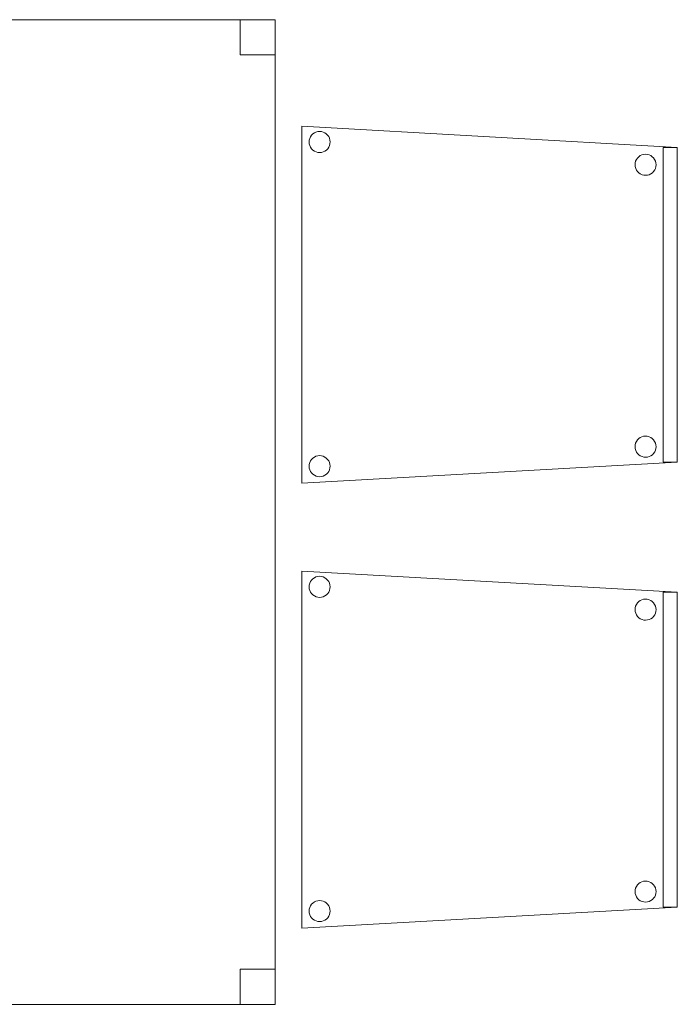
# Model space of a CAD drawing. Header units: metres. Extents: x 391.1 to 427.5, y 12.8 to 28.4.
# Tile 15 of 32: x 401.1 to 402.1, y 18.7 to 20.1. Entities that reach past the tile are written whole.
import ezdxf

# ---------------------------------------------------------------- set-up
doc = ezdxf.new("R2010")
doc.units = ezdxf.units.M
doc.layers.add('02_MOBILIARIO', color=7, linetype='Continuous', lineweight=18)
doc.layers.add('A-DETL-____-MBND', color=7, linetype='Continuous', lineweight=18)

# ---------------------------------------------------------------- blocks, each defined once
blk = doc.blocks.new('Family - Taula 140X80_PA-152044-03_ELEC_P0A')
at = {"layer": 'A-DETL-____-MBND', "color": 253, "true_color": 0xaaaaaa}
for p, q in [((0, 1.3969), (0.7, 1.3969)), ((0, 0), (0, 1.3969)), ((0.7, 1.3969), (0, 1.3969)), ((0, 1.3969), (0, 0)), ((0, 1.3969), (0.05, 1.3969)), ((0, 1.3469), (0, 1.3969)), ((0.05, 1.3969), (0, 1.3969)), ((0, 1.3969), (0, 1.3469)), ((0.05, 1.3969), (0.05, 1.3469)), ((0.05, 1.3469), (0.05, 1.3969)), ((0.65, 1.3969), (0.7, 1.3969)), ((0.65, 1.3469), (0.65, 1.3969)), ((0.7, 1.3969), (0.65, 1.3969)), ((0.65, 1.3969), (0.65, 1.3469)), ((0.7, 1.3969), (0.7, 0)), ((0.7, 0), (0.7, 1.3969)), ((0.7, 1.3969), (0.7, 1.3469)), ((0.7, 1.3469), (0.7, 1.3969)), ((0.05, 1.3469), (0, 1.3469)), ((0, 1.3469), (0.05, 1.3469)), ((0.7, 1.3469), (0.65, 1.3469)), ((0.65, 1.3469), (0.7, 1.3469)), ((0, 0.05), (0.05, 0.05)), ((0, 0), (0, 0.05)), ((0.05, 0.05), (0, 0.05)), ((0, 0.05), (0, 0)), ((0.05, 0.05), (0.05, 0)), ((0.05, 0), (0.05, 0.05)), ((0.65, 0.05), (0.7, 0.05)), ((0.65, 0), (0.65, 0.05)), ((0.7, 0.05), (0.65, 0.05)), ((0.65, 0.05), (0.65, 0)), ((0.7, 0.05), (0.7, 0)), ((0.7, 0), (0.7, 0.05)), ((0.7, 0), (0, 0)), ((0, 0), (0.7, 0)), ((0.05, 0), (0, 0)), ((0, 0), (0.05, 0)), ((0.7, 0), (0.65, 0)), ((0.65, 0), (0.7, 0))]:
    blk.add_line(p, q, dxfattribs=at)
blk = doc.blocks.new('Family - Cadira confident_PA-152073-03_ELEC_P0A')
at = {"layer": 'A-DETL-____-MBND', "color": 253, "true_color": 0xaaaaaa}
for p, q in [((0, 0.5065), (0.5326, 0.4765)), ((0, 0), (0, 0.5065)), ((0.5326, 0.4765), (0, 0.5065)), ((0, 0.5065), (0, 0)), ((0.0104, 0.4868), (0.011, 0.4893)), ((0.011, 0.4893), (0.0104, 0.4868)), ((0.011, 0.4893), (0.0121, 0.4916)), ((0.0121, 0.4916), (0.011, 0.4893)), ((0.0121, 0.4916), (0.0136, 0.4938)), ((0.0136, 0.4938), (0.0121, 0.4916)), ((0.0136, 0.4938), (0.0154, 0.4956)), ((0.0154, 0.4956), (0.0136, 0.4938)), ((0.0154, 0.4956), (0.0176, 0.4971)), ((0.0176, 0.4971), (0.0154, 0.4956)), ((0.0176, 0.4971), (0.0199, 0.4982)), ((0.0199, 0.4982), (0.0176, 0.4971)), ((0.0199, 0.4982), (0.0224, 0.4989)), ((0.0224, 0.4989), (0.0199, 0.4982)), ((0.0224, 0.4989), (0.025, 0.4992)), ((0.025, 0.4992), (0.0224, 0.4989)), ((0.025, 0.4992), (0.0276, 0.4989)), ((0.0276, 0.4989), (0.025, 0.4992)), ((0.0276, 0.4989), (0.0301, 0.4983)), ((0.0301, 0.4983), (0.0276, 0.4989)), ((0.0301, 0.4983), (0.0325, 0.4972)), ((0.0325, 0.4972), (0.0301, 0.4983)), ((0.0325, 0.4972), (0.0346, 0.4957)), ((0.0346, 0.4957), (0.0325, 0.4972)), ((0.0346, 0.4957), (0.0365, 0.4939)), ((0.0365, 0.4939), (0.0346, 0.4957)), ((0.0365, 0.4939), (0.038, 0.4918)), ((0.038, 0.4918), (0.0365, 0.4939)), ((0.038, 0.4918), (0.0391, 0.4894)), ((0.0391, 0.4894), (0.038, 0.4918)), ((0.0391, 0.4894), (0.0398, 0.4869)), ((0.0398, 0.4869), (0.0391, 0.4894)), ((0.0102, 0.4842), (0.0104, 0.4868)), ((0.0104, 0.4868), (0.0102, 0.4842)), ((0.0104, 0.4816), (0.0102, 0.4842)), ((0.0102, 0.4842), (0.0104, 0.4816)), ((0.0111, 0.4791), (0.0104, 0.4816)), ((0.0104, 0.4816), (0.0111, 0.4791)), ((0.0122, 0.4767), (0.0111, 0.4791)), ((0.0111, 0.4791), (0.0122, 0.4767)), ((0.0137, 0.4746), (0.0122, 0.4767)), ((0.0122, 0.4767), (0.0137, 0.4746)), ((0.0381, 0.4768), (0.0366, 0.4747)), ((0.0366, 0.4747), (0.0381, 0.4768)), ((0.0392, 0.4792), (0.0381, 0.4768)), ((0.0381, 0.4768), (0.0392, 0.4792)), ((0.0398, 0.4817), (0.0392, 0.4792)), ((0.0392, 0.4792), (0.0398, 0.4817)), ((0.0398, 0.4869), (0.04, 0.4843)), ((0.04, 0.4843), (0.0398, 0.4869)), ((0.04, 0.4843), (0.0398, 0.4817)), ((0.0398, 0.4817), (0.04, 0.4843)), ((0.5126, 0.03), (0.5126, 0.4765)), ((0.5126, 0.4765), (0.5326, 0.4765)), ((0.5126, 0.4765), (0.5126, 0.03)), ((0.5326, 0.4765), (0.5126, 0.4765)), ((0.5326, 0.4765), (0.5326, 0.03)), ((0.5326, 0.03), (0.5326, 0.4765)), ((0.5326, 0.4765), (0.5326, 0.03)), ((0.5326, 0.03), (0.5326, 0.4765)), ((0.0155, 0.4727), (0.0137, 0.4746)), ((0.0137, 0.4746), (0.0155, 0.4727)), ((0.0177, 0.4713), (0.0155, 0.4727)), ((0.0155, 0.4727), (0.0177, 0.4713)), ((0.02, 0.4702), (0.0177, 0.4713)), ((0.0177, 0.4713), (0.02, 0.4702)), ((0.0226, 0.4695), (0.02, 0.4702)), ((0.02, 0.4702), (0.0226, 0.4695)), ((0.0252, 0.4693), (0.0226, 0.4695)), ((0.0226, 0.4695), (0.0252, 0.4693)), ((0.0278, 0.4695), (0.0252, 0.4693)), ((0.0252, 0.4693), (0.0278, 0.4695)), ((0.0303, 0.4702), (0.0278, 0.4695)), ((0.0278, 0.4695), (0.0303, 0.4702)), ((0.0326, 0.4713), (0.0303, 0.4702)), ((0.0303, 0.4702), (0.0326, 0.4713)), ((0.0347, 0.4728), (0.0326, 0.4713)), ((0.0326, 0.4713), (0.0347, 0.4728)), ((0.0366, 0.4747), (0.0347, 0.4728)), ((0.0347, 0.4728), (0.0366, 0.4747)), ((0.4745, 0.4593), (0.476, 0.4614)), ((0.476, 0.4614), (0.4745, 0.4593)), ((0.476, 0.4614), (0.4779, 0.4633)), ((0.4779, 0.4633), (0.476, 0.4614)), ((0.4779, 0.4633), (0.48, 0.4648)), ((0.48, 0.4648), (0.4779, 0.4633)), ((0.48, 0.4648), (0.4823, 0.4659)), ((0.4823, 0.4659), (0.48, 0.4648)), ((0.4823, 0.4659), (0.4848, 0.4666)), ((0.4848, 0.4666), (0.4823, 0.4659)), ((0.4848, 0.4666), (0.4874, 0.4668)), ((0.4874, 0.4668), (0.4848, 0.4666)), ((0.4874, 0.4668), (0.49, 0.4666)), ((0.49, 0.4666), (0.4874, 0.4668)), ((0.49, 0.4666), (0.4926, 0.4659)), ((0.4926, 0.4659), (0.49, 0.4666)), ((0.4926, 0.4659), (0.4949, 0.4648)), ((0.4949, 0.4648), (0.4926, 0.4659)), ((0.4949, 0.4648), (0.4971, 0.4633)), ((0.4971, 0.4633), (0.4949, 0.4648)), ((0.4971, 0.4633), (0.4989, 0.4615)), ((0.4989, 0.4615), (0.4971, 0.4633)), ((0.4989, 0.4615), (0.5004, 0.4594)), ((0.5004, 0.4594), (0.4989, 0.4615)), ((0.4726, 0.4518), (0.4728, 0.4544)), ((0.4728, 0.4544), (0.4726, 0.4518)), ((0.4728, 0.4492), (0.4726, 0.4518)), ((0.4726, 0.4518), (0.4728, 0.4492)), ((0.4728, 0.4544), (0.4734, 0.4569)), ((0.4734, 0.4569), (0.4728, 0.4544)), ((0.4735, 0.4467), (0.4728, 0.4492)), ((0.4728, 0.4492), (0.4735, 0.4467)), ((0.4734, 0.4569), (0.4745, 0.4593)), ((0.4745, 0.4593), (0.4734, 0.4569)), ((0.5004, 0.4594), (0.5015, 0.457)), ((0.5015, 0.457), (0.5004, 0.4594)), ((0.5015, 0.457), (0.5022, 0.4545)), ((0.5022, 0.4545), (0.5015, 0.457)), ((0.5022, 0.4493), (0.5016, 0.4468)), ((0.5016, 0.4468), (0.5022, 0.4493)), ((0.5022, 0.4545), (0.5024, 0.4519)), ((0.5024, 0.4519), (0.5022, 0.4545)), ((0.5024, 0.4519), (0.5022, 0.4493)), ((0.5022, 0.4493), (0.5024, 0.4519)), ((0.4746, 0.4443), (0.4735, 0.4467)), ((0.4735, 0.4467), (0.4746, 0.4443)), ((0.4761, 0.4422), (0.4746, 0.4443)), ((0.4746, 0.4443), (0.4761, 0.4422)), ((0.478, 0.4404), (0.4761, 0.4422)), ((0.4761, 0.4422), (0.478, 0.4404)), ((0.4801, 0.4389), (0.478, 0.4404)), ((0.478, 0.4404), (0.4801, 0.4389)), ((0.4825, 0.4378), (0.4801, 0.4389)), ((0.4801, 0.4389), (0.4825, 0.4378)), ((0.485, 0.4371), (0.4825, 0.4378)), ((0.4825, 0.4378), (0.485, 0.4371)), ((0.4876, 0.4369), (0.485, 0.4371)), ((0.485, 0.4371), (0.4876, 0.4369)), ((0.4902, 0.4372), (0.4876, 0.4369)), ((0.4876, 0.4369), (0.4902, 0.4372)), ((0.4927, 0.4378), (0.4902, 0.4372)), ((0.4902, 0.4372), (0.4927, 0.4378)), ((0.495, 0.439), (0.4927, 0.4378)), ((0.4927, 0.4378), (0.495, 0.439)), ((0.4972, 0.4405), (0.495, 0.439)), ((0.495, 0.439), (0.4972, 0.4405)), ((0.499, 0.4423), (0.4972, 0.4405)), ((0.4972, 0.4405), (0.499, 0.4423)), ((0.5005, 0.4445), (0.499, 0.4423)), ((0.499, 0.4423), (0.5005, 0.4445)), ((0.5016, 0.4468), (0.5005, 0.4445)), ((0.5005, 0.4445), (0.5016, 0.4468)), ((0.4728, 0.0544), (0.4734, 0.0569)), ((0.4734, 0.0569), (0.4728, 0.0544)), ((0.4734, 0.0569), (0.4745, 0.0593)), ((0.4745, 0.0593), (0.4734, 0.0569)), ((0.4745, 0.0593), (0.476, 0.0614)), ((0.476, 0.0614), (0.4745, 0.0593)), ((0.476, 0.0614), (0.4779, 0.0633)), ((0.4779, 0.0633), (0.476, 0.0614)), ((0.4779, 0.0633), (0.48, 0.0648)), ((0.48, 0.0648), (0.4779, 0.0633)), ((0.48, 0.0648), (0.4823, 0.0659)), ((0.4823, 0.0659), (0.48, 0.0648)), ((0.4823, 0.0659), (0.4848, 0.0666)), ((0.4848, 0.0666), (0.4823, 0.0659)), ((0.4848, 0.0666), (0.4874, 0.0668)), ((0.4874, 0.0668), (0.4848, 0.0666)), ((0.4874, 0.0668), (0.49, 0.0666)), ((0.49, 0.0666), (0.4874, 0.0668)), ((0.49, 0.0666), (0.4926, 0.0659)), ((0.4926, 0.0659), (0.49, 0.0666)), ((0.4926, 0.0659), (0.4949, 0.0648)), ((0.4949, 0.0648), (0.4926, 0.0659)), ((0.4949, 0.0648), (0.4971, 0.0633)), ((0.4971, 0.0633), (0.4949, 0.0648)), ((0.4971, 0.0633), (0.4989, 0.0615)), ((0.4989, 0.0615), (0.4971, 0.0633)), ((0.4989, 0.0615), (0.5004, 0.0594)), ((0.5004, 0.0594), (0.4989, 0.0615)), ((0.5004, 0.0594), (0.5015, 0.057)), ((0.5015, 0.057), (0.5004, 0.0594)), ((0.5015, 0.057), (0.5022, 0.0545)), ((0.5022, 0.0545), (0.5015, 0.057)), ((0.4726, 0.0518), (0.4728, 0.0544)), ((0.4728, 0.0544), (0.4726, 0.0518)), ((0.4728, 0.0492), (0.4726, 0.0518)), ((0.4726, 0.0518), (0.4728, 0.0492)), ((0.4735, 0.0467), (0.4728, 0.0492)), ((0.4728, 0.0492), (0.4735, 0.0467)), ((0.4746, 0.0443), (0.4735, 0.0467)), ((0.4735, 0.0467), (0.4746, 0.0443)), ((0.4761, 0.0422), (0.4746, 0.0443)), ((0.4746, 0.0443), (0.4761, 0.0422)), ((0.478, 0.0404), (0.4761, 0.0422)), ((0.4761, 0.0422), (0.478, 0.0404)), ((0.499, 0.0423), (0.4972, 0.0405)), ((0.4972, 0.0405), (0.499, 0.0423)), ((0.5005, 0.0445), (0.499, 0.0423)), ((0.499, 0.0423), (0.5005, 0.0445)), ((0.5016, 0.0468), (0.5005, 0.0445)), ((0.5005, 0.0445), (0.5016, 0.0468)), ((0.5022, 0.0493), (0.5016, 0.0468)), ((0.5016, 0.0468), (0.5022, 0.0493)), ((0.5022, 0.0545), (0.5024, 0.0519)), ((0.5024, 0.0519), (0.5022, 0.0545)), ((0.5024, 0.0519), (0.5022, 0.0493)), ((0.5022, 0.0493), (0.5024, 0.0519)), ((0.5326, 0.03), (0, 0)), ((0, 0), (0.5326, 0.03)), ((0.0104, 0.0268), (0.011, 0.0293)), ((0.011, 0.0293), (0.0104, 0.0268)), ((0.011, 0.0293), (0.0121, 0.0316)), ((0.0121, 0.0316), (0.011, 0.0293)), ((0.0121, 0.0316), (0.0136, 0.0338)), ((0.0136, 0.0338), (0.0121, 0.0316)), ((0.0136, 0.0338), (0.0154, 0.0356)), ((0.0154, 0.0356), (0.0136, 0.0338)), ((0.0154, 0.0356), (0.0176, 0.0371)), ((0.0176, 0.0371), (0.0154, 0.0356)), ((0.0176, 0.0371), (0.0199, 0.0382)), ((0.0199, 0.0382), (0.0176, 0.0371)), ((0.0199, 0.0382), (0.0224, 0.0389)), ((0.0224, 0.0389), (0.0199, 0.0382)), ((0.0224, 0.0389), (0.025, 0.0392)), ((0.025, 0.0392), (0.0224, 0.0389)), ((0.025, 0.0392), (0.0276, 0.0389)), ((0.0276, 0.0389), (0.025, 0.0392)), ((0.0276, 0.0389), (0.0301, 0.0383)), ((0.0301, 0.0383), (0.0276, 0.0389)), ((0.0301, 0.0383), (0.0325, 0.0372)), ((0.0325, 0.0372), (0.0301, 0.0383)), ((0.0325, 0.0372), (0.0346, 0.0357)), ((0.0346, 0.0357), (0.0325, 0.0372)), ((0.0346, 0.0357), (0.0365, 0.0339)), ((0.0365, 0.0339), (0.0346, 0.0357)), ((0.0365, 0.0339), (0.038, 0.0318)), ((0.038, 0.0318), (0.0365, 0.0339)), ((0.038, 0.0318), (0.0391, 0.0294)), ((0.0391, 0.0294), (0.038, 0.0318)), ((0.0391, 0.0294), (0.0398, 0.0269)), ((0.0398, 0.0269), (0.0391, 0.0294)), ((0.4801, 0.0389), (0.478, 0.0404)), ((0.478, 0.0404), (0.4801, 0.0389)), ((0.4825, 0.0378), (0.4801, 0.0389)), ((0.4801, 0.0389), (0.4825, 0.0378)), ((0.485, 0.0371), (0.4825, 0.0378)), ((0.4825, 0.0378), (0.485, 0.0371)), ((0.4876, 0.0369), (0.485, 0.0371)), ((0.485, 0.0371), (0.4876, 0.0369)), ((0.4902, 0.0372), (0.4876, 0.0369)), ((0.4876, 0.0369), (0.4902, 0.0372)), ((0.4927, 0.0378), (0.4902, 0.0372)), ((0.4902, 0.0372), (0.4927, 0.0378)), ((0.495, 0.039), (0.4927, 0.0378)), ((0.4927, 0.0378), (0.495, 0.039)), ((0.4972, 0.0405), (0.495, 0.039)), ((0.495, 0.039), (0.4972, 0.0405)), ((0.5326, 0.03), (0.5126, 0.03)), ((0.5126, 0.03), (0.5326, 0.03)), ((0.0102, 0.0242), (0.0104, 0.0268)), ((0.0104, 0.0268), (0.0102, 0.0242)), ((0.0104, 0.0216), (0.0102, 0.0242)), ((0.0102, 0.0242), (0.0104, 0.0216)), ((0.0111, 0.0191), (0.0104, 0.0216)), ((0.0104, 0.0216), (0.0111, 0.0191)), ((0.0122, 0.0167), (0.0111, 0.0191)), ((0.0111, 0.0191), (0.0122, 0.0167)), ((0.0137, 0.0146), (0.0122, 0.0167)), ((0.0122, 0.0167), (0.0137, 0.0146)), ((0.0155, 0.0127), (0.0137, 0.0146)), ((0.0137, 0.0146), (0.0155, 0.0127)), ((0.0366, 0.0147), (0.0347, 0.0128)), ((0.0347, 0.0128), (0.0366, 0.0147)), ((0.0381, 0.0168), (0.0366, 0.0147)), ((0.0366, 0.0147), (0.0381, 0.0168)), ((0.0392, 0.0192), (0.0381, 0.0168)), ((0.0381, 0.0168), (0.0392, 0.0192)), ((0.0398, 0.0217), (0.0392, 0.0192)), ((0.0392, 0.0192), (0.0398, 0.0217)), ((0.0398, 0.0269), (0.04, 0.0243)), ((0.04, 0.0243), (0.0398, 0.0269)), ((0.04, 0.0243), (0.0398, 0.0217)), ((0.0398, 0.0217), (0.04, 0.0243)), ((0.0177, 0.0113), (0.0155, 0.0127)), ((0.0155, 0.0127), (0.0177, 0.0113)), ((0.02, 0.0102), (0.0177, 0.0113)), ((0.0177, 0.0113), (0.02, 0.0102)), ((0.0226, 0.0095), (0.02, 0.0102)), ((0.02, 0.0102), (0.0226, 0.0095)), ((0.0252, 0.0093), (0.0226, 0.0095)), ((0.0226, 0.0095), (0.0252, 0.0093)), ((0.0278, 0.0095), (0.0252, 0.0093)), ((0.0252, 0.0093), (0.0278, 0.0095)), ((0.0303, 0.0102), (0.0278, 0.0095)), ((0.0278, 0.0095), (0.0303, 0.0102)), ((0.0326, 0.0113), (0.0303, 0.0102)), ((0.0303, 0.0102), (0.0326, 0.0113)), ((0.0347, 0.0128), (0.0326, 0.0113)), ((0.0326, 0.0113), (0.0347, 0.0128))]:
    blk.add_line(p, q, dxfattribs=at)
blk = doc.blocks.new('Family - Cadira confident_PA-152135-03_ELEC_P0A')
at = {"layer": 'A-DETL-____-MBND', "color": 253, "true_color": 0xaaaaaa}
for p, q in [((0, 0.5065), (0.5326, 0.4765)), ((0, 0), (0, 0.5065)), ((0.5326, 0.4765), (0, 0.5065)), ((0, 0.5065), (0, 0)), ((0.0104, 0.4868), (0.011, 0.4893)), ((0.011, 0.4893), (0.0104, 0.4868)), ((0.011, 0.4893), (0.0121, 0.4916)), ((0.0121, 0.4916), (0.011, 0.4893)), ((0.0121, 0.4916), (0.0136, 0.4938)), ((0.0136, 0.4938), (0.0121, 0.4916)), ((0.0136, 0.4938), (0.0154, 0.4956)), ((0.0154, 0.4956), (0.0136, 0.4938)), ((0.0154, 0.4956), (0.0176, 0.4971)), ((0.0176, 0.4971), (0.0154, 0.4956)), ((0.0176, 0.4971), (0.0199, 0.4982)), ((0.0199, 0.4982), (0.0176, 0.4971)), ((0.0199, 0.4982), (0.0224, 0.4989)), ((0.0224, 0.4989), (0.0199, 0.4982)), ((0.0224, 0.4989), (0.025, 0.4992)), ((0.025, 0.4992), (0.0224, 0.4989)), ((0.025, 0.4992), (0.0276, 0.4989)), ((0.0276, 0.4989), (0.025, 0.4992)), ((0.0276, 0.4989), (0.0301, 0.4983)), ((0.0301, 0.4983), (0.0276, 0.4989)), ((0.0301, 0.4983), (0.0325, 0.4972)), ((0.0325, 0.4972), (0.0301, 0.4983)), ((0.0325, 0.4972), (0.0346, 0.4957)), ((0.0346, 0.4957), (0.0325, 0.4972)), ((0.0346, 0.4957), (0.0365, 0.4939)), ((0.0365, 0.4939), (0.0346, 0.4957)), ((0.0365, 0.4939), (0.038, 0.4918)), ((0.038, 0.4918), (0.0365, 0.4939)), ((0.038, 0.4918), (0.0391, 0.4894)), ((0.0391, 0.4894), (0.038, 0.4918)), ((0.0391, 0.4894), (0.0398, 0.4869)), ((0.0398, 0.4869), (0.0391, 0.4894)), ((0.0102, 0.4842), (0.0104, 0.4868)), ((0.0104, 0.4868), (0.0102, 0.4842)), ((0.0104, 0.4816), (0.0102, 0.4842)), ((0.0102, 0.4842), (0.0104, 0.4816)), ((0.0111, 0.4791), (0.0104, 0.4816)), ((0.0104, 0.4816), (0.0111, 0.4791)), ((0.0122, 0.4767), (0.0111, 0.4791)), ((0.0111, 0.4791), (0.0122, 0.4767)), ((0.0137, 0.4746), (0.0122, 0.4767)), ((0.0122, 0.4767), (0.0137, 0.4746)), ((0.0381, 0.4768), (0.0366, 0.4747)), ((0.0366, 0.4747), (0.0381, 0.4768)), ((0.0392, 0.4792), (0.0381, 0.4768)), ((0.0381, 0.4768), (0.0392, 0.4792)), ((0.0398, 0.4817), (0.0392, 0.4792)), ((0.0392, 0.4792), (0.0398, 0.4817)), ((0.0398, 0.4869), (0.04, 0.4843)), ((0.04, 0.4843), (0.0398, 0.4869)), ((0.04, 0.4843), (0.0398, 0.4817)), ((0.0398, 0.4817), (0.04, 0.4843)), ((0.5126, 0.03), (0.5126, 0.4765)), ((0.5126, 0.4765), (0.5326, 0.4765)), ((0.5126, 0.4765), (0.5126, 0.03)), ((0.5326, 0.4765), (0.5126, 0.4765)), ((0.5326, 0.4765), (0.5326, 0.03)), ((0.5326, 0.03), (0.5326, 0.4765)), ((0.5326, 0.4765), (0.5326, 0.03)), ((0.5326, 0.03), (0.5326, 0.4765)), ((0.0155, 0.4727), (0.0137, 0.4746)), ((0.0137, 0.4746), (0.0155, 0.4727)), ((0.0177, 0.4713), (0.0155, 0.4727)), ((0.0155, 0.4727), (0.0177, 0.4713)), ((0.02, 0.4702), (0.0177, 0.4713)), ((0.0177, 0.4713), (0.02, 0.4702)), ((0.0226, 0.4695), (0.02, 0.4702)), ((0.02, 0.4702), (0.0226, 0.4695)), ((0.0252, 0.4693), (0.0226, 0.4695)), ((0.0226, 0.4695), (0.0252, 0.4693)), ((0.0278, 0.4695), (0.0252, 0.4693)), ((0.0252, 0.4693), (0.0278, 0.4695)), ((0.0303, 0.4702), (0.0278, 0.4695)), ((0.0278, 0.4695), (0.0303, 0.4702)), ((0.0326, 0.4713), (0.0303, 0.4702)), ((0.0303, 0.4702), (0.0326, 0.4713)), ((0.0347, 0.4728), (0.0326, 0.4713)), ((0.0326, 0.4713), (0.0347, 0.4728)), ((0.0366, 0.4747), (0.0347, 0.4728)), ((0.0347, 0.4728), (0.0366, 0.4747)), ((0.4745, 0.4593), (0.476, 0.4614)), ((0.476, 0.4614), (0.4745, 0.4593)), ((0.476, 0.4614), (0.4779, 0.4633)), ((0.4779, 0.4633), (0.476, 0.4614)), ((0.4779, 0.4633), (0.48, 0.4648)), ((0.48, 0.4648), (0.4779, 0.4633)), ((0.48, 0.4648), (0.4823, 0.4659)), ((0.4823, 0.4659), (0.48, 0.4648)), ((0.4823, 0.4659), (0.4848, 0.4666)), ((0.4848, 0.4666), (0.4823, 0.4659)), ((0.4848, 0.4666), (0.4874, 0.4668)), ((0.4874, 0.4668), (0.4848, 0.4666)), ((0.4874, 0.4668), (0.49, 0.4666)), ((0.49, 0.4666), (0.4874, 0.4668)), ((0.49, 0.4666), (0.4926, 0.4659)), ((0.4926, 0.4659), (0.49, 0.4666)), ((0.4926, 0.4659), (0.4949, 0.4648)), ((0.4949, 0.4648), (0.4926, 0.4659)), ((0.4949, 0.4648), (0.4971, 0.4633)), ((0.4971, 0.4633), (0.4949, 0.4648)), ((0.4971, 0.4633), (0.4989, 0.4615)), ((0.4989, 0.4615), (0.4971, 0.4633)), ((0.4989, 0.4615), (0.5004, 0.4594)), ((0.5004, 0.4594), (0.4989, 0.4615)), ((0.4726, 0.4518), (0.4728, 0.4544)), ((0.4728, 0.4544), (0.4726, 0.4518)), ((0.4728, 0.4492), (0.4726, 0.4518)), ((0.4726, 0.4518), (0.4728, 0.4492)), ((0.4728, 0.4544), (0.4734, 0.4569)), ((0.4734, 0.4569), (0.4728, 0.4544)), ((0.4735, 0.4467), (0.4728, 0.4492)), ((0.4728, 0.4492), (0.4735, 0.4467)), ((0.4734, 0.4569), (0.4745, 0.4593)), ((0.4745, 0.4593), (0.4734, 0.4569)), ((0.5004, 0.4594), (0.5015, 0.457)), ((0.5015, 0.457), (0.5004, 0.4594)), ((0.5015, 0.457), (0.5022, 0.4545)), ((0.5022, 0.4545), (0.5015, 0.457)), ((0.5022, 0.4493), (0.5016, 0.4468)), ((0.5016, 0.4468), (0.5022, 0.4493)), ((0.5022, 0.4545), (0.5024, 0.4519)), ((0.5024, 0.4519), (0.5022, 0.4545)), ((0.5024, 0.4519), (0.5022, 0.4493)), ((0.5022, 0.4493), (0.5024, 0.4519)), ((0.4746, 0.4443), (0.4735, 0.4467)), ((0.4735, 0.4467), (0.4746, 0.4443)), ((0.4761, 0.4422), (0.4746, 0.4443)), ((0.4746, 0.4443), (0.4761, 0.4422)), ((0.478, 0.4404), (0.4761, 0.4422)), ((0.4761, 0.4422), (0.478, 0.4404)), ((0.4801, 0.4389), (0.478, 0.4404)), ((0.478, 0.4404), (0.4801, 0.4389)), ((0.4825, 0.4378), (0.4801, 0.4389)), ((0.4801, 0.4389), (0.4825, 0.4378)), ((0.485, 0.4371), (0.4825, 0.4378)), ((0.4825, 0.4378), (0.485, 0.4371)), ((0.4876, 0.4369), (0.485, 0.4371)), ((0.485, 0.4371), (0.4876, 0.4369)), ((0.4902, 0.4372), (0.4876, 0.4369)), ((0.4876, 0.4369), (0.4902, 0.4372)), ((0.4927, 0.4378), (0.4902, 0.4372)), ((0.4902, 0.4372), (0.4927, 0.4378)), ((0.495, 0.439), (0.4927, 0.4378)), ((0.4927, 0.4378), (0.495, 0.439)), ((0.4972, 0.4405), (0.495, 0.439)), ((0.495, 0.439), (0.4972, 0.4405)), ((0.499, 0.4423), (0.4972, 0.4405)), ((0.4972, 0.4405), (0.499, 0.4423)), ((0.5005, 0.4445), (0.499, 0.4423)), ((0.499, 0.4423), (0.5005, 0.4445)), ((0.5016, 0.4468), (0.5005, 0.4445)), ((0.5005, 0.4445), (0.5016, 0.4468)), ((0.4728, 0.0544), (0.4734, 0.0569)), ((0.4734, 0.0569), (0.4728, 0.0544)), ((0.4734, 0.0569), (0.4745, 0.0593)), ((0.4745, 0.0593), (0.4734, 0.0569)), ((0.4745, 0.0593), (0.476, 0.0614)), ((0.476, 0.0614), (0.4745, 0.0593)), ((0.476, 0.0614), (0.4779, 0.0633)), ((0.4779, 0.0633), (0.476, 0.0614)), ((0.4779, 0.0633), (0.48, 0.0648)), ((0.48, 0.0648), (0.4779, 0.0633)), ((0.48, 0.0648), (0.4823, 0.0659)), ((0.4823, 0.0659), (0.48, 0.0648)), ((0.4823, 0.0659), (0.4848, 0.0666)), ((0.4848, 0.0666), (0.4823, 0.0659)), ((0.4848, 0.0666), (0.4874, 0.0668)), ((0.4874, 0.0668), (0.4848, 0.0666)), ((0.4874, 0.0668), (0.49, 0.0666)), ((0.49, 0.0666), (0.4874, 0.0668)), ((0.49, 0.0666), (0.4926, 0.0659)), ((0.4926, 0.0659), (0.49, 0.0666)), ((0.4926, 0.0659), (0.4949, 0.0648)), ((0.4949, 0.0648), (0.4926, 0.0659)), ((0.4949, 0.0648), (0.4971, 0.0633)), ((0.4971, 0.0633), (0.4949, 0.0648)), ((0.4971, 0.0633), (0.4989, 0.0615)), ((0.4989, 0.0615), (0.4971, 0.0633)), ((0.4989, 0.0615), (0.5004, 0.0594)), ((0.5004, 0.0594), (0.4989, 0.0615)), ((0.5004, 0.0594), (0.5015, 0.057)), ((0.5015, 0.057), (0.5004, 0.0594)), ((0.5015, 0.057), (0.5022, 0.0545)), ((0.5022, 0.0545), (0.5015, 0.057)), ((0.4726, 0.0518), (0.4728, 0.0544)), ((0.4728, 0.0544), (0.4726, 0.0518)), ((0.4728, 0.0492), (0.4726, 0.0518)), ((0.4726, 0.0518), (0.4728, 0.0492)), ((0.4735, 0.0467), (0.4728, 0.0492)), ((0.4728, 0.0492), (0.4735, 0.0467)), ((0.4746, 0.0443), (0.4735, 0.0467)), ((0.4735, 0.0467), (0.4746, 0.0443)), ((0.4761, 0.0422), (0.4746, 0.0443)), ((0.4746, 0.0443), (0.4761, 0.0422)), ((0.478, 0.0404), (0.4761, 0.0422)), ((0.4761, 0.0422), (0.478, 0.0404)), ((0.499, 0.0423), (0.4972, 0.0405)), ((0.4972, 0.0405), (0.499, 0.0423)), ((0.5005, 0.0445), (0.499, 0.0423)), ((0.499, 0.0423), (0.5005, 0.0445)), ((0.5016, 0.0468), (0.5005, 0.0445)), ((0.5005, 0.0445), (0.5016, 0.0468)), ((0.5022, 0.0493), (0.5016, 0.0468)), ((0.5016, 0.0468), (0.5022, 0.0493)), ((0.5022, 0.0545), (0.5024, 0.0519)), ((0.5024, 0.0519), (0.5022, 0.0545)), ((0.5024, 0.0519), (0.5022, 0.0493)), ((0.5022, 0.0493), (0.5024, 0.0519)), ((0.5326, 0.03), (0, 0)), ((0, 0), (0.5326, 0.03)), ((0.0104, 0.0268), (0.011, 0.0293)), ((0.011, 0.0293), (0.0104, 0.0268)), ((0.011, 0.0293), (0.0121, 0.0316)), ((0.0121, 0.0316), (0.011, 0.0293)), ((0.0121, 0.0316), (0.0136, 0.0338)), ((0.0136, 0.0338), (0.0121, 0.0316)), ((0.0136, 0.0338), (0.0154, 0.0356)), ((0.0154, 0.0356), (0.0136, 0.0338)), ((0.0154, 0.0356), (0.0176, 0.0371)), ((0.0176, 0.0371), (0.0154, 0.0356)), ((0.0176, 0.0371), (0.0199, 0.0382)), ((0.0199, 0.0382), (0.0176, 0.0371)), ((0.0199, 0.0382), (0.0224, 0.0389)), ((0.0224, 0.0389), (0.0199, 0.0382)), ((0.0224, 0.0389), (0.025, 0.0392)), ((0.025, 0.0392), (0.0224, 0.0389)), ((0.025, 0.0392), (0.0276, 0.0389)), ((0.0276, 0.0389), (0.025, 0.0392)), ((0.0276, 0.0389), (0.0301, 0.0383)), ((0.0301, 0.0383), (0.0276, 0.0389)), ((0.0301, 0.0383), (0.0325, 0.0372)), ((0.0325, 0.0372), (0.0301, 0.0383)), ((0.0325, 0.0372), (0.0346, 0.0357)), ((0.0346, 0.0357), (0.0325, 0.0372)), ((0.0346, 0.0357), (0.0365, 0.0339)), ((0.0365, 0.0339), (0.0346, 0.0357)), ((0.0365, 0.0339), (0.038, 0.0318)), ((0.038, 0.0318), (0.0365, 0.0339)), ((0.038, 0.0318), (0.0391, 0.0294)), ((0.0391, 0.0294), (0.038, 0.0318)), ((0.0391, 0.0294), (0.0398, 0.0269)), ((0.0398, 0.0269), (0.0391, 0.0294)), ((0.4801, 0.0389), (0.478, 0.0404)), ((0.478, 0.0404), (0.4801, 0.0389)), ((0.4825, 0.0378), (0.4801, 0.0389)), ((0.4801, 0.0389), (0.4825, 0.0378)), ((0.485, 0.0371), (0.4825, 0.0378)), ((0.4825, 0.0378), (0.485, 0.0371)), ((0.4876, 0.0369), (0.485, 0.0371)), ((0.485, 0.0371), (0.4876, 0.0369)), ((0.4902, 0.0372), (0.4876, 0.0369)), ((0.4876, 0.0369), (0.4902, 0.0372)), ((0.4927, 0.0378), (0.4902, 0.0372)), ((0.4902, 0.0372), (0.4927, 0.0378)), ((0.495, 0.039), (0.4927, 0.0378)), ((0.4927, 0.0378), (0.495, 0.039)), ((0.4972, 0.0405), (0.495, 0.039)), ((0.495, 0.039), (0.4972, 0.0405)), ((0.5326, 0.03), (0.5126, 0.03)), ((0.5126, 0.03), (0.5326, 0.03)), ((0.0102, 0.0242), (0.0104, 0.0268)), ((0.0104, 0.0268), (0.0102, 0.0242)), ((0.0104, 0.0216), (0.0102, 0.0242)), ((0.0102, 0.0242), (0.0104, 0.0216)), ((0.0111, 0.0191), (0.0104, 0.0216)), ((0.0104, 0.0216), (0.0111, 0.0191)), ((0.0122, 0.0167), (0.0111, 0.0191)), ((0.0111, 0.0191), (0.0122, 0.0167)), ((0.0137, 0.0146), (0.0122, 0.0167)), ((0.0122, 0.0167), (0.0137, 0.0146)), ((0.0155, 0.0127), (0.0137, 0.0146)), ((0.0137, 0.0146), (0.0155, 0.0127)), ((0.0366, 0.0147), (0.0347, 0.0128)), ((0.0347, 0.0128), (0.0366, 0.0147)), ((0.0381, 0.0168), (0.0366, 0.0147)), ((0.0366, 0.0147), (0.0381, 0.0168)), ((0.0392, 0.0192), (0.0381, 0.0168)), ((0.0381, 0.0168), (0.0392, 0.0192)), ((0.0398, 0.0217), (0.0392, 0.0192)), ((0.0392, 0.0192), (0.0398, 0.0217)), ((0.0398, 0.0269), (0.04, 0.0243)), ((0.04, 0.0243), (0.0398, 0.0269)), ((0.04, 0.0243), (0.0398, 0.0217)), ((0.0398, 0.0217), (0.04, 0.0243)), ((0.0177, 0.0113), (0.0155, 0.0127)), ((0.0155, 0.0127), (0.0177, 0.0113)), ((0.02, 0.0102), (0.0177, 0.0113)), ((0.0177, 0.0113), (0.02, 0.0102)), ((0.0226, 0.0095), (0.02, 0.0102)), ((0.02, 0.0102), (0.0226, 0.0095)), ((0.0252, 0.0093), (0.0226, 0.0095)), ((0.0226, 0.0095), (0.0252, 0.0093)), ((0.0278, 0.0095), (0.0252, 0.0093)), ((0.0252, 0.0093), (0.0278, 0.0095)), ((0.0303, 0.0102), (0.0278, 0.0095)), ((0.0278, 0.0095), (0.0303, 0.0102)), ((0.0326, 0.0113), (0.0303, 0.0102)), ((0.0303, 0.0102), (0.0326, 0.0113)), ((0.0347, 0.0128), (0.0326, 0.0113)), ((0.0326, 0.0113), (0.0347, 0.0128))]:
    blk.add_line(p, q, dxfattribs=at)
blk = doc.blocks.new('LONDR55-XX_ZZ-ARQ-CAA-M3D-Londres55_ifc-1-03_ELEC_P0A')
at = {"layer": '02_MOBILIARIO', "color": 253, "lineweight": 18, "true_color": 0xaaaaaa}
for name, p in [('Family - Taula 140X80_PA-152044-03_ELEC_P0A', (400.8019, 18.7226)), ('Family - Cadira confident_PA-152135-03_ELEC_P0A', (401.5397, 19.4619)), ('Family - Cadira confident_PA-152073-03_ELEC_P0A', (401.5397, 18.8307))]:
    blk.add_blockref(name, p, dxfattribs=at)

msp = doc.modelspace()

# ---------------------------------------------------------------- block references
at = {"lineweight": 5}
msp.add_blockref('LONDR55-XX_ZZ-ARQ-CAA-M3D-Londres55_ifc-1-03_ELEC_P0A', (0, 0), dxfattribs=at)

doc.saveas('drawing.dxf')
